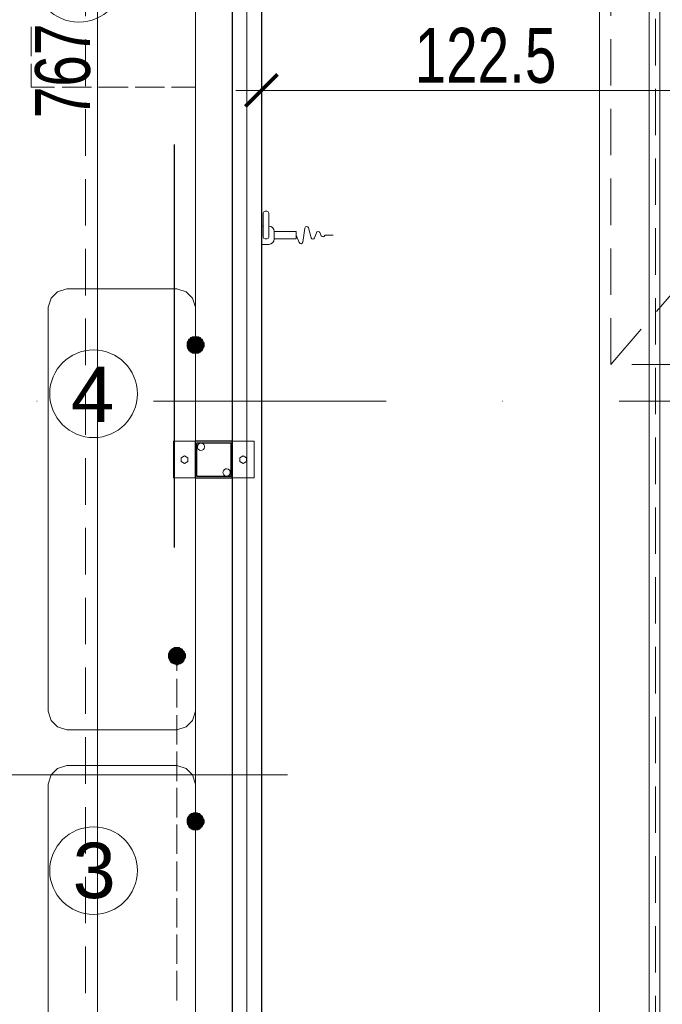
# Model space of a CAD drawing. Header units: millimetres. Extents: x -13532 to 2392, y -5241 to 5322.
# Tile 223 of 256: x -10141 to -9965, y 1673 to 1942. Entities that reach past the tile are written whole.
import ezdxf

# ---------------------------------------------------------------- set-up
doc = ezdxf.new("R2010")
doc.units = ezdxf.units.MM
doc.linetypes.add('DASHED', pattern=[19.05, 12.7, -6.35])
doc.linetypes.add('KRESKAKROPKA2', pattern=[12.7, 6.35, -3.175, 0, -3.175])
doc.layers.get('Defpoints').update_dxf_attribs({"true_color": 0xdae6d4})
for name, color, linetype, lineweight, true_color in [('a___wymiary', 7, 'Continuous', 5, 0x666666), ('drzwi - AGP1', 7, 'Continuous', 13, 0x7f7f7f), ('KONSTRUKCJA - CIE - AGP1', 7, 'Continuous', 5, 0xbfbfbf), ('Meble - AGP1', 7, 'Continuous', 15, 0x999999), ('OPIS - AGP1', 7, 'Continuous', 0, 0x7f7f7f), ('OSI', 7, 'KRESKAKROPKA2', 5, 0x7f7f7f), ('wymiary', 7, 'Continuous', 5, 0x7f7f7f), ('WYMIARY - AGP1', 7, 'Continuous', 5, 0x716d5a), ('Wyposazenie Wew - Urzadzenia Sanitarne', 7, 'Continuous', 9, 0xa0a0a0), ('zigzag - AGP1', 7, 'Continuous', 9, 0xa5a5a5)]:
    doc.layers.add(name, color=color, linetype=linetype, lineweight=lineweight, true_color=true_color)
for name, color, linetype, lineweight in [('cz-gr', 122, 'Continuous', 30), ('cz-sr', 150, 'Continuous', 15), ('TS_INNE_OBIEKTY', 204, 'Continuous', 30)]:
    doc.layers.add(name, color=color, linetype=linetype, lineweight=lineweight)
doc.layers.add('Myjnia - urzadzenie', color=7, linetype='Continuous')
doc.styles.add('ARIAL NARROW', font='ARIALN.TTF', dxfattribs={"width": 0.9})
doc.styles.get("Standard").update_dxf_attribs({"font": 'arial.ttf'})
doc.linetypes.add('ZIGZAG', pattern='A,0.00254,-5.08,[131,ltypeshp.shx,S=5.08,R=0,X=-5.08,Y=0],-10.16,[131,ltypeshp.shx,S=5.08,R=180,X=5.08,Y=0],-5.08', length=20.32254)
doc.dimstyles.new('wymiary agp1', dxfattribs={"dimtxt": 15, "dimasz": 5, "dimexe": 5, "dimexo": 5, "dimgap": 1.8, "dimtad": 1, "dimdec": 3, "dimrnd": 0.5, "dimdsep": 46, "dimtxsty": 'ARIAL NARROW', "dimblk": 'znacznik', "dimcen": 1.5, "dimse1": 1, "dimse2": 1, "dimclrd": 256, "dimclre": 256, "dimazin": 0, "dimtfac": 1, "dimtdec": 3, "dimtmove": 1, "dimatfit": 3, "dimldrblk": 'znacznik', "dimfxl": 1000, "dimfxlon": 1, "dimlwd": -1, "dimarcsym": 0})

# ---------------------------------------------------------------- blocks, each defined once
blk = doc.blocks.new('znacznik')
at = {"layer": 'a___wymiary'}
for p, q in [((0, 1.394), (0, -1.394)), ((1.394, 0), (-1.394, 0))]:
    blk.add_line(p, q, dxfattribs=at)
at = {"layer": 'a___wymiary', "const_width": 0.2}
blk.add_lwpolyline([(0.876, 0.876), (-0.876, -0.876)], dxfattribs=at)
blk = doc.blocks.new('*D551')
at = {"layer": 'Defpoints', "color": 0}
for p in [(-9548.64, 2105.68), (-10074.84, 2053.7), (-9548.64, 1927.1)]:
    blk.add_point(p, dxfattribs=at)
at = {"layer": 'WYMIARY - AGP1'}
blk.add_line((-10069.84, 2105.68), (-9553.64, 2105.68), dxfattribs=at)
at = {"layer": 'WYMIARY - AGP1', "xscale": 5, "yscale": 5, "zscale": 5, "rotation": 180}
blk.add_blockref('znacznik', (-10074.84, 2105.68), dxfattribs=at)
at = {"layer": 'WYMIARY - AGP1', "xscale": 5, "yscale": 5, "zscale": 5}
blk.add_blockref('znacznik', (-9548.64, 2105.68), dxfattribs=at)
at = {"layer": 'WYMIARY - AGP1', "color": 18, "true_color": 0x000000, "insert": (-9822.32, 2115.14), "char_height": 15, "attachment_point": 5, "style": 'ARIAL NARROW'}
blk.add_mtext('526', dxfattribs=at)
blk = doc.blocks.new('*D629')
at = {"layer": 'Defpoints', "color": 0}
for p in [(-10119.58, 2218.85), (-10085.74, 2218.85), (-10086.7, 1451.85)]:
    blk.add_point(p, dxfattribs=at)
at = {"layer": 'WYMIARY - AGP1'}
blk.add_line((-10119.58, 1456.85), (-10119.58, 2213.85), dxfattribs=at)
at = {"layer": 'WYMIARY - AGP1', "xscale": 5, "yscale": 5, "zscale": 5}
for p, rotation in [((-10119.58, 2218.85), 90), ((-10119.58, 1451.85), 270)]:
    blk.add_blockref('znacznik', p, dxfattribs=dict(at, rotation=rotation))
at = {"layer": 'WYMIARY - AGP1', "color": 18, "true_color": 0x000000, "insert": (-10129.04, 1927.97), "char_height": 15, "attachment_point": 5, "rotation": 90, "style": 'ARIAL NARROW'}
blk.add_mtext('767', dxfattribs=at)
blk = doc.blocks.new('brama')
at = {"layer": 'drzwi - AGP1', "linetype": 'DASHED'}
blk.add_lwpolyline([(-6983.32, 2193.74), (-6679.15, 2193.74), (-6679.15, 1838.78), (-6983.32, 1838.78)], close=True, dxfattribs=at)
blk.add_lwpolyline([(-6983.32, 1838.78), (-6679.15, 2193.74)], dxfattribs=at)
blk = doc.blocks.new('ghgfhgfh')
at = {"layer": 'Meble - AGP1', "linetype": 'DASHED'}
blk.add_lwpolyline([(-10105.04, 336.02), (-10105.04, -870.57)], dxfattribs=at)
blk = doc.blocks.new('osi')
at = {"layer": 'OSI', "ltscale": 10}
blk.add_line((-11756.72, 1837.85), (-9340.14, 1837.85), dxfattribs=at)
blk = doc.blocks.new('konstrukcja 2025.01.09')
at = {"layer": 'KONSTRUKCJA - CIE - AGP1', "linetype": 'Continuous'}
for p, q in [((3165.72, 6781.36), (3165.72, 6771.36)), ((3165.72, 6781.36), (3171.72, 6781.36)), ((3181.72, 6781.36), (3187.72, 6781.36)), ((3187.72, 6771.36), (3187.72, 6781.36)), ((3167.82, 6776.88), (3168.72, 6777.4)), ((3167.82, 6775.85), (3167.82, 6776.88)), ((3168.72, 6777.4), (3169.62, 6776.88)), ((3169.62, 6776.88), (3169.62, 6775.85)), ((3183.82, 6776.88), (3184.72, 6777.4)), ((3183.82, 6775.85), (3183.82, 6776.88)), ((3184.72, 6777.4), (3185.62, 6776.88)), ((3185.62, 6776.88), (3185.62, 6775.85)), ((3168.72, 6775.33), (3167.82, 6775.85)), ((3169.62, 6775.85), (3168.72, 6775.33)), ((3184.72, 6775.33), (3183.82, 6775.85)), ((3185.62, 6775.85), (3184.72, 6775.33)), ((3165.72, 6771.36), (3171.72, 6771.36)), ((3181.72, 6771.36), (3187.72, 6771.36))]:
    blk.add_line(p, q, dxfattribs=at)
for centre, start, end in [((3173.22, 6779.86), 108, 288), ((3173.22, 6779.86), 108, 288), ((3173.22, 6779.86), 288, 108), ((3173.22, 6779.86), 288, 108), ((3180.22, 6772.86), 108, 288), ((3180.22, 6772.86), 108, 288), ((3180.22, 6772.86), 288, 108), ((3180.22, 6772.86), 288, 108)]:
    blk.add_arc(centre, 1, start, end, dxfattribs=at)
at = {"layer": 'TS_INNE_OBIEKTY', "linetype": 'Continuous'}
for p, q in [((3171.72, 6771.36), (3171.72, 6781.36)), ((3181.72, 6781.36), (3171.72, 6781.36)), ((3172.12, 6771.76), (3172.12, 6780.96)), ((3172.12, 6780.96), (3181.32, 6780.96)), ((3181.32, 6780.96), (3181.32, 6771.76)), ((3181.72, 6771.36), (3181.72, 6781.36)), ((3181.32, 6771.76), (3172.12, 6771.76)), ((3171.72, 6771.36), (3181.72, 6771.36))]:
    blk.add_line(p, q, dxfattribs=at)
blk = doc.blocks.new('*D4765')
at = {"layer": 'Defpoints', "color": 0}
for p in [(-10074.84, 1922.65), (-10074.84, 1858.94), (-9952.5, 1858.94)]:
    blk.add_point(p, dxfattribs=at)
at = {"layer": 'WYMIARY - AGP1'}
blk.add_line((-9957.5, 1922.65), (-10069.84, 1922.65), dxfattribs=at)
at = {"layer": 'WYMIARY - AGP1', "xscale": 5, "yscale": 5, "zscale": 5, "rotation": 180}
blk.add_blockref('znacznik', (-10074.84, 1922.65), dxfattribs=at)
at = {"layer": 'WYMIARY - AGP1', "xscale": 5, "yscale": 5, "zscale": 5}
blk.add_blockref('znacznik', (-9952.5, 1922.65), dxfattribs=at)
at = {"layer": 'WYMIARY - AGP1', "color": 18, "true_color": 0x000000, "insert": (-10013.67, 1932.11), "char_height": 15, "attachment_point": 5, "style": 'ARIAL NARROW'}
blk.add_mtext('122.5', dxfattribs=at)
blk = doc.blocks.new('meble myjnia')
at = {"layer": 'Meble - AGP1'}
h = blk.add_hatch(color=256, dxfattribs=at)
h.paths.add_polyline_path([(-13094.31, 1854.96), (-13094.31, 1851.37), (-13094.53, 1854.75)])
h.paths.add_polyline_path([(-13094.31, 1851.37), (-13094.53, 1854.75), (-13094.53, 1851.58)])
h = blk.add_hatch(color=256, dxfattribs=at)
h.paths.add_polyline_path([(-13094.1, 1855.18), (-13094.1, 1851.15), (-13094.31, 1854.96)])
h.paths.add_polyline_path([(-13094.1, 1851.15), (-13094.31, 1854.96), (-13094.31, 1851.37)])
h = blk.add_hatch(color=256, dxfattribs=at)
h.paths.add_polyline_path([(-13093.89, 1855.18), (-13093.89, 1851.15), (-13094.1, 1855.18)])
h.paths.add_polyline_path([(-13093.89, 1851.15), (-13094.1, 1855.18), (-13094.1, 1851.15)])
h = blk.add_hatch(color=256, dxfattribs=at)
h.paths.add_polyline_path([(-13093.68, 1855.39), (-13093.68, 1850.94), (-13093.89, 1855.18)])
h.paths.add_polyline_path([(-13093.68, 1850.94), (-13093.89, 1855.18), (-13093.89, 1851.15)])
h = blk.add_hatch(color=256, dxfattribs=at)
h.paths.add_polyline_path([(-13093.47, 1855.39), (-13093.47, 1850.94), (-13093.68, 1855.39)])
h.paths.add_polyline_path([(-13093.47, 1850.94), (-13093.68, 1855.39), (-13093.68, 1850.94)])
h = blk.add_hatch(color=256, dxfattribs=at)
h.paths.add_polyline_path([(-13093.26, 1855.39), (-13093.26, 1850.94), (-13093.47, 1855.39)])
h.paths.add_polyline_path([(-13093.26, 1850.94), (-13093.47, 1855.39), (-13093.47, 1850.94)])
h = blk.add_hatch(color=256, dxfattribs=at)
h.paths.add_polyline_path([(-13093.04, 1855.39), (-13093.04, 1850.94), (-13093.26, 1855.39)])
h.paths.add_polyline_path([(-13093.04, 1850.94), (-13093.26, 1855.39), (-13093.26, 1850.94)])
h = blk.add_hatch(color=256, dxfattribs=at)
h.paths.add_polyline_path([(-13092.83, 1855.39), (-13092.83, 1850.94), (-13093.04, 1855.39)])
h.paths.add_polyline_path([(-13092.83, 1850.94), (-13093.04, 1855.39), (-13093.04, 1850.94)])
h = blk.add_hatch(color=256, dxfattribs=at)
h.paths.add_polyline_path([(-13092.62, 1855.39), (-13092.62, 1850.94), (-13092.83, 1855.39)])
h.paths.add_polyline_path([(-13092.62, 1850.94), (-13092.83, 1855.39), (-13092.83, 1850.94)])
h = blk.add_hatch(color=256, dxfattribs=at)
h.paths.add_polyline_path([(-13092.41, 1855.39), (-13092.41, 1850.94), (-13092.62, 1855.39)])
h.paths.add_polyline_path([(-13092.41, 1850.94), (-13092.62, 1855.39), (-13092.62, 1850.94)])
h = blk.add_hatch(color=256, dxfattribs=at)
h.paths.add_polyline_path([(-13092.2, 1855.39), (-13092.2, 1850.94), (-13092.41, 1855.39)])
h.paths.add_polyline_path([(-13092.2, 1850.94), (-13092.41, 1855.39), (-13092.41, 1850.94)])
h = blk.add_hatch(color=256, dxfattribs=at)
h.paths.add_polyline_path([(-13091.99, 1855.39), (-13091.99, 1850.94), (-13092.2, 1855.39)])
h.paths.add_polyline_path([(-13091.99, 1850.94), (-13092.2, 1855.39), (-13092.2, 1850.94)])
h = blk.add_hatch(color=256, dxfattribs=at)
h.paths.add_polyline_path([(-13091.77, 1855.18), (-13091.77, 1851.15), (-13091.99, 1855.39)])
h.paths.add_polyline_path([(-13091.77, 1851.15), (-13091.99, 1855.39), (-13091.99, 1850.94)])
h = blk.add_hatch(color=256, dxfattribs=at)
h.paths.add_polyline_path([(-13091.56, 1855.18), (-13091.56, 1851.15), (-13091.77, 1855.18)])
h.paths.add_polyline_path([(-13091.56, 1851.15), (-13091.77, 1855.18), (-13091.77, 1851.15)])
h = blk.add_hatch(color=256, dxfattribs=at)
h.paths.add_polyline_path([(-13091.35, 1854.96), (-13091.35, 1851.37), (-13091.56, 1855.18)])
h.paths.add_polyline_path([(-13091.35, 1851.37), (-13091.56, 1855.18), (-13091.56, 1851.15)])
h = blk.add_hatch(color=256, dxfattribs=at)
h.paths.add_polyline_path([(-13091.35, 1854.75), (-13091.35, 1851.58), (-13091.35, 1854.96)])
h.paths.add_polyline_path([(-13091.35, 1851.58), (-13091.35, 1854.96), (-13091.35, 1851.37)])
h = blk.add_hatch(color=256, dxfattribs=at)
h.paths.add_polyline_path([(-13094.95, 1853.91), (-13094.95, 1852.42), (-13095.16, 1853.69)])
h.paths.add_polyline_path([(-13094.95, 1852.42), (-13095.16, 1853.69), (-13095.16, 1852.64)])
h = blk.add_hatch(color=256, dxfattribs=at)
h.paths.add_polyline_path([(-13095.16, 1853.69), (-13095.16, 1852.64), (-13095.16, 1853.48)])
h.paths.add_polyline_path([(-13095.16, 1852.64), (-13095.16, 1853.48), (-13095.16, 1852.85)])
h = blk.add_hatch(color=256, dxfattribs=at)
h.paths.add_polyline_path([(-13095.16, 1853.27), (-13095.16, 1852.85)])
h.paths.add_polyline_path([(-13095.16, 1853.27), (-13095.16, 1852.85), (-13095.16, 1853.48)])
h = blk.add_hatch(color=256, dxfattribs=at)
h.paths.add_polyline_path([(-13094.74, 1854.33), (-13094.74, 1852), (-13094.95, 1854.12)])
h.paths.add_polyline_path([(-13094.74, 1852), (-13094.95, 1854.12), (-13094.95, 1852.21)])
h = blk.add_hatch(color=256, dxfattribs=at)
h.paths.add_polyline_path([(-13094.95, 1854.12), (-13094.95, 1852.21), (-13094.95, 1853.91)])
h.paths.add_polyline_path([(-13094.95, 1852.21), (-13094.95, 1853.91), (-13094.95, 1852.42)])
h = blk.add_hatch(color=256, dxfattribs=at)
h.paths.add_polyline_path([(-13094.53, 1854.75), (-13094.53, 1851.58), (-13094.74, 1854.54)])
h.paths.add_polyline_path([(-13094.53, 1851.58), (-13094.74, 1854.54), (-13094.74, 1851.79)])
h = blk.add_hatch(color=256, dxfattribs=at)
h.paths.add_polyline_path([(-13094.74, 1854.54), (-13094.74, 1851.79), (-13094.74, 1854.33)])
h.paths.add_polyline_path([(-13094.74, 1851.79), (-13094.74, 1854.33), (-13094.74, 1852)])
h = blk.add_hatch(color=256, dxfattribs=at)
h.paths.add_polyline_path([(-13091.14, 1854.75), (-13091.14, 1851.58), (-13091.35, 1854.75)])
h.paths.add_polyline_path([(-13091.14, 1851.58), (-13091.35, 1854.75), (-13091.35, 1851.58)])
h = blk.add_hatch(color=256, dxfattribs=at)
h.paths.add_polyline_path([(-13090.93, 1854.54), (-13090.93, 1851.79), (-13091.14, 1854.75)])
h.paths.add_polyline_path([(-13090.93, 1851.79), (-13091.14, 1854.75), (-13091.14, 1851.58)])
h = blk.add_hatch(color=256, dxfattribs=at)
h.paths.add_polyline_path([(-13090.93, 1854.33), (-13090.93, 1852), (-13090.93, 1854.54)])
h.paths.add_polyline_path([(-13090.93, 1852), (-13090.93, 1854.54), (-13090.93, 1851.79)])
h = blk.add_hatch(color=256, dxfattribs=at)
h.paths.add_polyline_path([(-13090.72, 1854.12), (-13090.72, 1852.21), (-13090.93, 1854.33)])
h.paths.add_polyline_path([(-13090.72, 1852.21), (-13090.93, 1854.33), (-13090.93, 1852)])
h = blk.add_hatch(color=256, dxfattribs=at)
h.paths.add_polyline_path([(-13090.72, 1853.91), (-13090.72, 1852.42), (-13090.72, 1854.12)])
h.paths.add_polyline_path([(-13090.72, 1852.42), (-13090.72, 1854.12), (-13090.72, 1852.21)])
h = blk.add_hatch(color=256, dxfattribs=at)
h.paths.add_polyline_path([(-13090.5, 1853.69), (-13090.5, 1852.64), (-13090.72, 1853.91)])
h.paths.add_polyline_path([(-13090.5, 1852.64), (-13090.72, 1853.91), (-13090.72, 1852.42)])
h = blk.add_hatch(color=256, dxfattribs=at)
h.paths.add_polyline_path([(-13090.5, 1853.48), (-13090.5, 1852.85), (-13090.5, 1853.69)])
h.paths.add_polyline_path([(-13090.5, 1852.85), (-13090.5, 1853.69), (-13090.5, 1852.64)])
h = blk.add_hatch(color=256, dxfattribs=at)
h.paths.add_polyline_path([(-13090.5, 1853.48), (-13090.5, 1853.27)])
h.paths.add_polyline_path([(-13090.5, 1853.27), (-13090.5, 1853.48), (-13090.5, 1852.85)])
h = blk.add_hatch(color=256, dxfattribs=at)
h.paths.add_polyline_path([(-13100.03, 1769.03), (-13100.03, 1767.55), (-13100.24, 1768.82)])
h.paths.add_polyline_path([(-13100.03, 1767.55), (-13100.24, 1768.82), (-13100.24, 1767.76)])
h = blk.add_hatch(color=256, dxfattribs=at)
h.dxf.hatch_style = 2
h.paths.add_polyline_path([(-13100.24, 1767.76), (-13100.24, 1768.82), (-13100.24, 1768.39)])
h = blk.add_hatch(color=256, dxfattribs=at)
h.paths.add_polyline_path([(-13099.82, 1769.45), (-13099.82, 1767.12), (-13100.03, 1769.24)])
h.paths.add_polyline_path([(-13099.82, 1767.12), (-13100.03, 1769.24), (-13100.03, 1767.33)])
h = blk.add_hatch(color=256, dxfattribs=at)
h.paths.add_polyline_path([(-13100.03, 1769.24), (-13100.03, 1767.33), (-13100.03, 1769.03)])
h.paths.add_polyline_path([(-13100.03, 1767.33), (-13100.03, 1769.03), (-13100.03, 1767.55)])
h = blk.add_hatch(color=256, dxfattribs=at)
h.paths.add_polyline_path([(-13099.61, 1769.66), (-13099.61, 1766.7), (-13099.82, 1769.45)])
h.paths.add_polyline_path([(-13099.61, 1766.7), (-13099.82, 1769.45), (-13099.82, 1766.91)])
h.paths.add_polyline_path([(-13099.82, 1769.45), (-13099.82, 1766.91), (-13099.82, 1767.12)])
h = blk.add_hatch(color=256, dxfattribs=at)
h.paths.add_polyline_path([(-13099.39, 1770.09), (-13099.39, 1766.49), (-13099.61, 1769.87)])
h.paths.add_polyline_path([(-13099.39, 1766.49), (-13099.61, 1769.87), (-13099.61, 1766.49)])
h = blk.add_hatch(color=256, dxfattribs=at)
h.paths.add_polyline_path([(-13099.61, 1769.87), (-13099.61, 1766.49), (-13099.61, 1769.66)])
h.paths.add_polyline_path([(-13099.61, 1766.49), (-13099.61, 1769.66), (-13099.61, 1766.7)])
h = blk.add_hatch(color=256, dxfattribs=at)
h.paths.add_polyline_path([(-13099.18, 1770.09), (-13099.18, 1766.28), (-13099.39, 1770.09)])
h.paths.add_polyline_path([(-13099.18, 1766.28), (-13099.39, 1770.09), (-13099.39, 1766.49)])
h = blk.add_hatch(color=256, dxfattribs=at)
h.paths.add_polyline_path([(-13098.97, 1770.3), (-13098.97, 1766.28), (-13099.18, 1770.09)])
h.paths.add_polyline_path([(-13098.97, 1766.28), (-13099.18, 1770.09), (-13099.18, 1766.28)])
h = blk.add_hatch(color=256, dxfattribs=at)
h.paths.add_polyline_path([(-13098.76, 1770.3), (-13098.76, 1766.06), (-13098.97, 1770.3)])
h.paths.add_polyline_path([(-13098.76, 1766.06), (-13098.97, 1770.3), (-13098.97, 1766.28)])
h = blk.add_hatch(color=256, dxfattribs=at)
h.paths.add_polyline_path([(-13098.55, 1770.51), (-13098.55, 1766.06), (-13098.76, 1770.3)])
h.paths.add_polyline_path([(-13098.55, 1766.06), (-13098.76, 1770.3), (-13098.76, 1766.06)])
h = blk.add_hatch(color=256, dxfattribs=at)
h.paths.add_polyline_path([(-13098.34, 1770.51), (-13098.34, 1766.06), (-13098.55, 1770.51)])
h.paths.add_polyline_path([(-13098.34, 1766.06), (-13098.55, 1770.51), (-13098.55, 1766.06)])
h = blk.add_hatch(color=256, dxfattribs=at)
h.paths.add_polyline_path([(-13098.12, 1770.51), (-13098.12, 1765.85), (-13098.34, 1770.51)])
h.paths.add_polyline_path([(-13098.12, 1765.85), (-13098.34, 1770.51), (-13098.34, 1766.06)])
h = blk.add_hatch(color=256, dxfattribs=at)
h.paths.add_polyline_path([(-13097.91, 1770.51), (-13097.91, 1765.85), (-13098.12, 1770.51)])
h.paths.add_polyline_path([(-13097.91, 1765.85), (-13098.12, 1770.51), (-13098.12, 1765.85)])
h = blk.add_hatch(color=256, dxfattribs=at)
h.paths.add_polyline_path([(-13097.7, 1770.51), (-13097.7, 1765.85), (-13097.91, 1770.51)])
h.paths.add_polyline_path([(-13097.7, 1765.85), (-13097.91, 1770.51), (-13097.91, 1765.85)])
h = blk.add_hatch(color=256, dxfattribs=at)
h.paths.add_polyline_path([(-13097.49, 1770.51), (-13097.49, 1766.06), (-13097.7, 1770.51)])
h.paths.add_polyline_path([(-13097.49, 1766.06), (-13097.7, 1770.51), (-13097.7, 1765.85)])
h = blk.add_hatch(color=256, dxfattribs=at)
h.paths.add_polyline_path([(-13097.28, 1770.51), (-13097.28, 1766.06), (-13097.49, 1770.51)])
h.paths.add_polyline_path([(-13097.28, 1766.06), (-13097.49, 1770.51), (-13097.49, 1766.06)])
h = blk.add_hatch(color=256, dxfattribs=at)
h.paths.add_polyline_path([(-13097.07, 1770.3), (-13097.07, 1766.06), (-13097.28, 1770.51)])
h.paths.add_polyline_path([(-13097.07, 1766.06), (-13097.28, 1770.51), (-13097.28, 1766.06)])
h = blk.add_hatch(color=256, dxfattribs=at)
h.paths.add_polyline_path([(-13096.85, 1770.3), (-13096.85, 1766.28), (-13097.07, 1770.3)])
h.paths.add_polyline_path([(-13096.85, 1766.28), (-13097.07, 1770.3), (-13097.07, 1766.06)])
h = blk.add_hatch(color=256, dxfattribs=at)
h.paths.add_polyline_path([(-13096.64, 1770.09), (-13096.64, 1766.28), (-13096.85, 1770.3)])
h.paths.add_polyline_path([(-13096.64, 1766.28), (-13096.85, 1770.3), (-13096.85, 1766.28)])
h = blk.add_hatch(color=256, dxfattribs=at)
h.paths.add_polyline_path([(-13096.43, 1770.09), (-13096.43, 1766.49), (-13096.64, 1770.09)])
h.paths.add_polyline_path([(-13096.43, 1766.49), (-13096.64, 1770.09), (-13096.64, 1766.28)])
h = blk.add_hatch(color=256, dxfattribs=at)
h.paths.add_polyline_path([(-13096.43, 1770.09), (-13096.43, 1766.49)])
h.paths.add_polyline_path([(-13096.43, 1770.09), (-13096.43, 1766.49), (-13096.43, 1769.87)])
h = blk.add_hatch(color=256, dxfattribs=at)
h.paths.add_polyline_path([(-13096.22, 1769.66), (-13096.22, 1766.7), (-13096.43, 1769.87)])
h.paths.add_polyline_path([(-13096.22, 1766.7), (-13096.43, 1769.87), (-13096.43, 1766.49)])
h = blk.add_hatch(color=256, dxfattribs=at)
h.paths.add_polyline_path([(-13096.01, 1769.45), (-13096.01, 1766.91), (-13096.22, 1769.66)])
h.paths.add_polyline_path([(-13096.01, 1766.91), (-13096.22, 1769.66), (-13096.22, 1766.7)])
h = blk.add_hatch(color=256, dxfattribs=at)
h.paths.add_polyline_path([(-13095.8, 1769.24), (-13095.8, 1767.33), (-13096.01, 1769.45)])
h.paths.add_polyline_path([(-13095.8, 1767.33), (-13096.01, 1769.45), (-13096.01, 1767.12)])
h.paths.add_polyline_path([(-13096.01, 1769.45), (-13096.01, 1767.12), (-13096.01, 1766.91)])
h = blk.add_hatch(color=256, dxfattribs=at)
h.paths.add_polyline_path([(-13095.8, 1769.03), (-13095.8, 1767.55), (-13095.8, 1769.24)])
h.paths.add_polyline_path([(-13095.8, 1767.55), (-13095.8, 1769.24), (-13095.8, 1767.33)])
h = blk.add_hatch(color=256, dxfattribs=at)
h.paths.add_polyline_path([(-13095.58, 1768.82), (-13095.58, 1767.76), (-13095.8, 1769.03)])
h.paths.add_polyline_path([(-13095.58, 1767.76), (-13095.8, 1769.03), (-13095.8, 1767.55)])
h = blk.add_hatch(color=256, dxfattribs=at)
h.paths.add_polyline_path([(-13095.58, 1768.39), (-13095.58, 1767.97), (-13095.58, 1768.82)])
h.paths.add_polyline_path([(-13095.58, 1767.97), (-13095.58, 1768.82), (-13095.58, 1767.76)])
h = blk.add_hatch(color=256, dxfattribs=at)
h.paths.add_polyline_path([(-13100.24, 1768.39), (-13100.24, 1767.97)])
h.paths.add_polyline_path([(-13100.24, 1768.39), (-13100.24, 1767.97), (-13100.24, 1767.76)])
h = blk.add_hatch(color=256, dxfattribs=at)
h.paths.add_polyline_path([(-13094.95, 1723.73), (-13094.95, 1722.25), (-13095.16, 1723.52)])
h.paths.add_polyline_path([(-13094.95, 1722.25), (-13095.16, 1723.52), (-13095.16, 1722.67)])
h = blk.add_hatch(color=256, dxfattribs=at)
h.paths.add_polyline_path([(-13095.16, 1723.31), (-13095.16, 1722.67)])
h.paths.add_polyline_path([(-13095.16, 1723.31), (-13095.16, 1722.67), (-13095.16, 1723.52)])
h = blk.add_hatch(color=256, dxfattribs=at)
h.paths.add_polyline_path([(-13095.16, 1723.1), (-13095.16, 1722.67)])
h.paths.add_polyline_path([(-13095.16, 1723.1), (-13095.16, 1722.67), (-13095.16, 1723.31)])
h = blk.add_hatch(color=256, dxfattribs=at)
h.paths.add_polyline_path([(-13094.74, 1724.15), (-13094.74, 1721.83), (-13094.95, 1723.94)])
h.paths.add_polyline_path([(-13094.74, 1721.83), (-13094.95, 1723.94), (-13094.95, 1722.25)])
h = blk.add_hatch(color=256, dxfattribs=at)
h.paths.add_polyline_path([(-13094.95, 1723.73), (-13094.95, 1722.25)])
h.paths.add_polyline_path([(-13094.95, 1723.73), (-13094.95, 1722.25), (-13094.95, 1723.94)])
h = blk.add_hatch(color=256, dxfattribs=at)
h.paths.add_polyline_path([(-13094.53, 1724.58), (-13094.53, 1721.61), (-13094.74, 1724.37)])
h.paths.add_polyline_path([(-13094.53, 1721.61), (-13094.74, 1724.37), (-13094.74, 1721.83)])
h = blk.add_hatch(color=256, dxfattribs=at)
h.paths.add_polyline_path([(-13094.74, 1724.15), (-13094.74, 1721.83)])
h.paths.add_polyline_path([(-13094.74, 1724.15), (-13094.74, 1721.83), (-13094.74, 1724.37)])
h = blk.add_hatch(color=256, dxfattribs=at)
h.paths.add_polyline_path([(-13094.31, 1724.79), (-13094.31, 1721.19), (-13094.53, 1724.79)])
h.paths.add_polyline_path([(-13094.31, 1721.19), (-13094.53, 1724.79), (-13094.53, 1721.4)])
h = blk.add_hatch(color=256, dxfattribs=at)
h.paths.add_polyline_path([(-13094.53, 1724.79), (-13094.53, 1721.4), (-13094.53, 1724.58)])
h.paths.add_polyline_path([(-13094.53, 1721.4), (-13094.53, 1724.58), (-13094.53, 1721.61)])
h = blk.add_hatch(color=256, dxfattribs=at)
h.paths.add_polyline_path([(-13094.1, 1725), (-13094.1, 1721.19), (-13094.31, 1724.79)])
h.paths.add_polyline_path([(-13094.1, 1721.19), (-13094.31, 1724.79), (-13094.31, 1721.19)])
h = blk.add_hatch(color=256, dxfattribs=at)
h.paths.add_polyline_path([(-13093.89, 1725.21), (-13093.89, 1720.98), (-13094.1, 1725)])
h.paths.add_polyline_path([(-13093.89, 1720.98), (-13094.1, 1725), (-13094.1, 1721.19)])
h = blk.add_hatch(color=256, dxfattribs=at)
h.paths.add_polyline_path([(-13093.68, 1725.21), (-13093.68, 1720.98), (-13093.89, 1725.21)])
h.paths.add_polyline_path([(-13093.68, 1720.98), (-13093.89, 1725.21), (-13093.89, 1720.98)])
h = blk.add_hatch(color=256, dxfattribs=at)
h.paths.add_polyline_path([(-13093.47, 1725.21), (-13093.47, 1720.77), (-13093.68, 1725.21)])
h.paths.add_polyline_path([(-13093.47, 1720.77), (-13093.68, 1725.21), (-13093.68, 1720.98)])
h = blk.add_hatch(color=256, dxfattribs=at)
h.paths.add_polyline_path([(-13093.26, 1725.42), (-13093.26, 1720.77), (-13093.47, 1725.21)])
h.paths.add_polyline_path([(-13093.26, 1720.77), (-13093.47, 1725.21), (-13093.47, 1720.77)])
h = blk.add_hatch(color=256, dxfattribs=at)
h.paths.add_polyline_path([(-13093.04, 1725.42), (-13093.04, 1720.77), (-13093.26, 1725.42)])
h.paths.add_polyline_path([(-13093.04, 1720.77), (-13093.26, 1725.42), (-13093.26, 1720.77)])
h = blk.add_hatch(color=256, dxfattribs=at)
h.paths.add_polyline_path([(-13092.83, 1725.42), (-13092.83, 1720.77), (-13093.04, 1725.42)])
h.paths.add_polyline_path([(-13092.83, 1720.77), (-13093.04, 1725.42), (-13093.04, 1720.77)])
h = blk.add_hatch(color=256, dxfattribs=at)
h.paths.add_polyline_path([(-13092.62, 1725.42), (-13092.62, 1720.77), (-13092.83, 1725.42)])
h.paths.add_polyline_path([(-13092.62, 1720.77), (-13092.83, 1725.42), (-13092.83, 1720.77)])
h = blk.add_hatch(color=256, dxfattribs=at)
h.paths.add_polyline_path([(-13092.41, 1725.42), (-13092.41, 1720.77), (-13092.62, 1725.42)])
h.paths.add_polyline_path([(-13092.41, 1720.77), (-13092.62, 1725.42), (-13092.62, 1720.77)])
h = blk.add_hatch(color=256, dxfattribs=at)
h.paths.add_polyline_path([(-13092.2, 1725.21), (-13092.2, 1720.77), (-13092.41, 1725.42)])
h.paths.add_polyline_path([(-13092.2, 1720.77), (-13092.41, 1725.42), (-13092.41, 1720.77)])
h = blk.add_hatch(color=256, dxfattribs=at)
h.paths.add_polyline_path([(-13091.99, 1725.21), (-13091.99, 1720.98), (-13092.2, 1725.21)])
h.paths.add_polyline_path([(-13091.99, 1720.98), (-13092.2, 1725.21), (-13092.2, 1720.77)])
h = blk.add_hatch(color=256, dxfattribs=at)
h.paths.add_polyline_path([(-13091.77, 1725.21), (-13091.77, 1720.98), (-13091.99, 1725.21)])
h.paths.add_polyline_path([(-13091.77, 1720.98), (-13091.99, 1725.21), (-13091.99, 1720.98)])
h = blk.add_hatch(color=256, dxfattribs=at)
h.paths.add_polyline_path([(-13091.56, 1725), (-13091.56, 1721.19), (-13091.77, 1725.21)])
h.paths.add_polyline_path([(-13091.56, 1721.19), (-13091.77, 1725.21), (-13091.77, 1720.98)])
h = blk.add_hatch(color=256, dxfattribs=at)
h.paths.add_polyline_path([(-13091.35, 1724.79), (-13091.35, 1721.19), (-13091.56, 1725)])
h.paths.add_polyline_path([(-13091.35, 1721.19), (-13091.56, 1725), (-13091.56, 1721.19)])
h = blk.add_hatch(color=256, dxfattribs=at)
h.paths.add_polyline_path([(-13091.14, 1724.58), (-13091.14, 1721.61), (-13091.35, 1724.79)])
h.paths.add_polyline_path([(-13091.14, 1721.61), (-13091.35, 1724.79), (-13091.35, 1721.4)])
h = blk.add_hatch(color=256, dxfattribs=at)
h.paths.add_polyline_path([(-13091.35, 1724.79), (-13091.35, 1721.4)])
h.paths.add_polyline_path([(-13091.35, 1721.4), (-13091.35, 1724.79), (-13091.35, 1721.19)])
h = blk.add_hatch(color=256, dxfattribs=at)
h.paths.add_polyline_path([(-13090.93, 1724.37), (-13090.93, 1721.83), (-13091.14, 1724.58)])
h.paths.add_polyline_path([(-13090.93, 1721.83), (-13091.14, 1724.58), (-13091.14, 1721.61)])
h = blk.add_hatch(color=256, dxfattribs=at)
h.paths.add_polyline_path([(-13090.93, 1724.37), (-13090.93, 1721.83)])
h.paths.add_polyline_path([(-13090.93, 1724.37), (-13090.93, 1721.83), (-13090.93, 1724.15)])
h = blk.add_hatch(color=256, dxfattribs=at)
h.paths.add_polyline_path([(-13090.72, 1723.94), (-13090.72, 1722.25), (-13090.93, 1724.15)])
h.paths.add_polyline_path([(-13090.72, 1722.25), (-13090.93, 1724.15), (-13090.93, 1721.83)])
h = blk.add_hatch(color=256, dxfattribs=at)
h.paths.add_polyline_path([(-13090.72, 1723.94), (-13090.72, 1722.25)])
h.paths.add_polyline_path([(-13090.72, 1723.94), (-13090.72, 1722.25), (-13090.72, 1723.73)])
h = blk.add_hatch(color=256, dxfattribs=at)
h.paths.add_polyline_path([(-13090.5, 1723.52), (-13090.5, 1722.67), (-13090.72, 1723.73)])
h.paths.add_polyline_path([(-13090.5, 1722.67), (-13090.72, 1723.73), (-13090.72, 1722.25)])
h = blk.add_hatch(color=256, dxfattribs=at)
h.paths.add_polyline_path([(-13090.5, 1723.52), (-13090.5, 1722.67)])
h.paths.add_polyline_path([(-13090.5, 1723.52), (-13090.5, 1722.67), (-13090.5, 1723.31)])
h = blk.add_hatch(color=256, dxfattribs=at)
h.dxf.hatch_style = 2
h.paths.add_polyline_path([(-13090.5, 1723.1), (-13090.5, 1723.31), (-13090.5, 1722.67)])
for points in [[(-12969.01, 1148.42), (-12969.01, 2149.18), (-12966.04, 2149.18), (-12966.04, 1148.42)], [(-13133.05, 1753.15), (-13133.05, 1863.43), (-13132.2, 1865.97), (-13130.51, 1867.66), (-13127.97, 1868.51), (-13097.91, 1868.51), (-13095.37, 1867.66), (-13093.68, 1865.97), (-13092.83, 1863.43), (-13092.83, 1753.15), (-13093.68, 1750.61), (-13095.37, 1748.92), (-13097.91, 1748.07), (-13127.97, 1748.07), (-13130.51, 1748.92), (-13132.2, 1750.61)], [(-13094.31, 1854.96), (-13094.31, 1851.37), (-13094.53, 1854.75)], [(-13094.1, 1855.18), (-13094.1, 1851.15), (-13094.31, 1854.96)], [(-13094.1, 1851.15), (-13094.31, 1854.96), (-13094.31, 1851.37)], [(-13093.89, 1855.18), (-13093.89, 1851.15), (-13094.1, 1855.18)], [(-13093.89, 1851.15), (-13094.1, 1855.18), (-13094.1, 1851.15)], [(-13093.68, 1855.39), (-13093.68, 1850.94), (-13093.89, 1855.18)], [(-13093.68, 1850.94), (-13093.89, 1855.18), (-13093.89, 1851.15)], [(-13093.47, 1855.39), (-13093.47, 1850.94), (-13093.68, 1855.39)], [(-13093.47, 1850.94), (-13093.68, 1855.39), (-13093.68, 1850.94)], [(-13093.26, 1855.39), (-13093.26, 1850.94), (-13093.47, 1855.39)], [(-13093.26, 1850.94), (-13093.47, 1855.39), (-13093.47, 1850.94)], [(-13093.04, 1855.39), (-13093.04, 1850.94), (-13093.26, 1855.39)], [(-13093.04, 1850.94), (-13093.26, 1855.39), (-13093.26, 1850.94)], [(-13092.83, 1855.39), (-13092.83, 1850.94), (-13093.04, 1855.39)], [(-13092.83, 1850.94), (-13093.04, 1855.39), (-13093.04, 1850.94)], [(-13092.62, 1855.39), (-13092.62, 1850.94), (-13092.83, 1855.39)], [(-13092.62, 1850.94), (-13092.83, 1855.39), (-13092.83, 1850.94)], [(-13092.41, 1855.39), (-13092.41, 1850.94), (-13092.62, 1855.39)], [(-13092.41, 1850.94), (-13092.62, 1855.39), (-13092.62, 1850.94)], [(-13092.2, 1855.39), (-13092.2, 1850.94), (-13092.41, 1855.39)], [(-13092.2, 1850.94), (-13092.41, 1855.39), (-13092.41, 1850.94)], [(-13091.99, 1855.39), (-13091.99, 1850.94), (-13092.2, 1855.39)], [(-13091.99, 1850.94), (-13092.2, 1855.39), (-13092.2, 1850.94)], [(-13091.77, 1855.18), (-13091.77, 1851.15), (-13091.99, 1855.39)], [(-13091.77, 1851.15), (-13091.99, 1855.39), (-13091.99, 1850.94)], [(-13091.56, 1855.18), (-13091.56, 1851.15), (-13091.77, 1855.18)], [(-13091.56, 1851.15), (-13091.77, 1855.18), (-13091.77, 1851.15)], [(-13091.35, 1854.96), (-13091.35, 1851.37), (-13091.56, 1855.18)], [(-13091.35, 1851.37), (-13091.56, 1855.18), (-13091.56, 1851.15)], [(-13091.35, 1854.75), (-13091.35, 1851.58), (-13091.35, 1854.96)], [(-13091.35, 1851.58), (-13091.35, 1854.96), (-13091.35, 1851.37)], [(-13094.95, 1853.91), (-13094.95, 1852.42), (-13095.16, 1853.69)], [(-13094.95, 1852.42), (-13095.16, 1853.69), (-13095.16, 1852.64)], [(-13095.16, 1853.69), (-13095.16, 1852.64), (-13095.16, 1853.48)], [(-13095.16, 1852.64), (-13095.16, 1853.48), (-13095.16, 1852.85)], [(-13095.16, 1853.27), (-13095.16, 1852.85), (-13095.16, 1853.48)], [(-13095.16, 1853.27), (-13095.16, 1852.85)], [(-13094.74, 1854.33), (-13094.74, 1852), (-13094.95, 1854.12)], [(-13094.74, 1852), (-13094.95, 1854.12), (-13094.95, 1852.21)], [(-13094.95, 1854.12), (-13094.95, 1852.21), (-13094.95, 1853.91)], [(-13094.95, 1852.21), (-13094.95, 1853.91), (-13094.95, 1852.42)], [(-13094.53, 1854.75), (-13094.53, 1851.58), (-13094.74, 1854.54)], [(-13094.53, 1851.58), (-13094.74, 1854.54), (-13094.74, 1851.79)], [(-13094.74, 1854.54), (-13094.74, 1851.79), (-13094.74, 1854.33)], [(-13094.74, 1851.79), (-13094.74, 1854.33), (-13094.74, 1852)], [(-13094.31, 1851.37), (-13094.53, 1854.75), (-13094.53, 1851.58)], [(-13094.53, 1851.58), (-13094.53, 1854.75)], [(-13094.53, 1854.75), (-13094.53, 1851.58)], [(-13091.14, 1854.75), (-13091.14, 1851.58), (-13091.35, 1854.75)], [(-13091.14, 1851.58), (-13091.35, 1854.75), (-13091.35, 1851.58)], [(-13090.93, 1854.54), (-13090.93, 1851.79), (-13091.14, 1854.75)], [(-13090.93, 1851.79), (-13091.14, 1854.75), (-13091.14, 1851.58)], [(-13090.93, 1854.33), (-13090.93, 1852), (-13090.93, 1854.54)], [(-13090.93, 1852), (-13090.93, 1854.54), (-13090.93, 1851.79)], [(-13090.72, 1854.12), (-13090.72, 1852.21), (-13090.93, 1854.33)], [(-13090.72, 1852.21), (-13090.93, 1854.33), (-13090.93, 1852)], [(-13090.72, 1853.91), (-13090.72, 1852.42), (-13090.72, 1854.12)], [(-13090.72, 1852.42), (-13090.72, 1854.12), (-13090.72, 1852.21)], [(-13090.5, 1853.69), (-13090.5, 1852.64), (-13090.72, 1853.91)], [(-13090.5, 1852.64), (-13090.72, 1853.91), (-13090.72, 1852.42)], [(-13090.5, 1853.48), (-13090.5, 1852.85), (-13090.5, 1853.69)], [(-13090.5, 1852.85), (-13090.5, 1853.69), (-13090.5, 1852.64)], [(-13090.5, 1853.48), (-13090.5, 1853.27)], [(-13090.5, 1853.27), (-13090.5, 1853.48), (-13090.5, 1852.85)], [(-13100.03, 1769.03), (-13100.03, 1767.55), (-13100.24, 1768.82)], [(-13100.03, 1767.55), (-13100.24, 1768.82), (-13100.24, 1767.76)], [(-13100.24, 1767.76), (-13100.24, 1768.82), (-13100.24, 1768.39)], [(-13099.82, 1769.45), (-13099.82, 1767.12), (-13100.03, 1769.24)], [(-13099.82, 1767.12), (-13100.03, 1769.24), (-13100.03, 1767.33)], [(-13100.03, 1769.24), (-13100.03, 1767.33), (-13100.03, 1769.03)], [(-13100.03, 1767.33), (-13100.03, 1769.03), (-13100.03, 1767.55)], [(-13099.61, 1769.66), (-13099.61, 1766.7), (-13099.82, 1769.45)], [(-13099.61, 1766.7), (-13099.82, 1769.45), (-13099.82, 1766.91)], [(-13099.82, 1769.45), (-13099.82, 1766.91), (-13099.82, 1767.12)], [(-13099.82, 1766.91), (-13099.82, 1769.45)], [(-13099.39, 1770.09), (-13099.39, 1766.49), (-13099.61, 1769.87)], [(-13099.39, 1766.49), (-13099.61, 1769.87), (-13099.61, 1766.49)], [(-13099.61, 1769.87), (-13099.61, 1766.49), (-13099.61, 1769.66)], [(-13099.61, 1766.49), (-13099.61, 1769.66), (-13099.61, 1766.7)], [(-13099.18, 1770.09), (-13099.18, 1766.28), (-13099.39, 1770.09)], [(-13099.18, 1766.28), (-13099.39, 1770.09), (-13099.39, 1766.49)], [(-13098.97, 1770.3), (-13098.97, 1766.28), (-13099.18, 1770.09)], [(-13098.97, 1766.28), (-13099.18, 1770.09), (-13099.18, 1766.28)], [(-13098.76, 1770.3), (-13098.76, 1766.06), (-13098.97, 1770.3)], [(-13098.76, 1766.06), (-13098.97, 1770.3), (-13098.97, 1766.28)], [(-13098.55, 1770.51), (-13098.55, 1766.06), (-13098.76, 1770.3)], [(-13098.55, 1766.06), (-13098.76, 1770.3), (-13098.76, 1766.06)], [(-13098.34, 1770.51), (-13098.34, 1766.06), (-13098.55, 1770.51)], [(-13098.34, 1766.06), (-13098.55, 1770.51), (-13098.55, 1766.06)], [(-13098.12, 1770.51), (-13098.12, 1765.85), (-13098.34, 1770.51)], [(-13098.12, 1765.85), (-13098.34, 1770.51), (-13098.34, 1766.06)], [(-13097.91, 1770.51), (-13097.91, 1765.85), (-13098.12, 1770.51)], [(-13097.91, 1765.85), (-13098.12, 1770.51), (-13098.12, 1765.85)], [(-13097.7, 1770.51), (-13097.7, 1765.85), (-13097.91, 1770.51)], [(-13097.7, 1765.85), (-13097.91, 1770.51), (-13097.91, 1765.85)], [(-13097.49, 1770.51), (-13097.49, 1766.06), (-13097.7, 1770.51)], [(-13097.49, 1766.06), (-13097.7, 1770.51), (-13097.7, 1765.85)], [(-13097.28, 1770.51), (-13097.28, 1766.06), (-13097.49, 1770.51)], [(-13097.28, 1766.06), (-13097.49, 1770.51), (-13097.49, 1766.06)], [(-13097.07, 1770.3), (-13097.07, 1766.06), (-13097.28, 1770.51)], [(-13097.07, 1766.06), (-13097.28, 1770.51), (-13097.28, 1766.06)], [(-13096.85, 1770.3), (-13096.85, 1766.28), (-13097.07, 1770.3)], [(-13096.85, 1766.28), (-13097.07, 1770.3), (-13097.07, 1766.06)], [(-13096.64, 1770.09), (-13096.64, 1766.28), (-13096.85, 1770.3)], [(-13096.64, 1766.28), (-13096.85, 1770.3), (-13096.85, 1766.28)], [(-13096.43, 1770.09), (-13096.43, 1766.49), (-13096.64, 1770.09)], [(-13096.43, 1766.49), (-13096.64, 1770.09), (-13096.64, 1766.28)], [(-13096.43, 1770.09), (-13096.43, 1766.49)], [(-13096.43, 1770.09), (-13096.43, 1766.49), (-13096.43, 1769.87)], [(-13096.22, 1769.66), (-13096.22, 1766.7), (-13096.43, 1769.87)], [(-13096.22, 1766.7), (-13096.43, 1769.87), (-13096.43, 1766.49)], [(-13096.01, 1769.45), (-13096.01, 1766.91), (-13096.22, 1769.66)], [(-13096.01, 1766.91), (-13096.22, 1769.66), (-13096.22, 1766.7)], [(-13095.8, 1769.24), (-13095.8, 1767.33), (-13096.01, 1769.45)], [(-13095.8, 1767.33), (-13096.01, 1769.45), (-13096.01, 1767.12)], [(-13096.01, 1769.45), (-13096.01, 1767.12), (-13096.01, 1766.91)], [(-13096.01, 1767.12), (-13096.01, 1769.45)], [(-13095.8, 1769.03), (-13095.8, 1767.55), (-13095.8, 1769.24)], [(-13095.8, 1767.55), (-13095.8, 1769.24), (-13095.8, 1767.33)], [(-13095.58, 1768.82), (-13095.58, 1767.76), (-13095.8, 1769.03)], [(-13095.58, 1767.76), (-13095.8, 1769.03), (-13095.8, 1767.55)], [(-13095.58, 1768.39), (-13095.58, 1767.97), (-13095.58, 1768.82)], [(-13095.58, 1767.97), (-13095.58, 1768.82), (-13095.58, 1767.76)], [(-13100.24, 1768.39), (-13100.24, 1767.97)], [(-13100.24, 1768.39), (-13100.24, 1767.97), (-13100.24, 1767.76)], [(-13095.58, 1768.39), (-13095.58, 1767.97)], [(-13133.05, 1622.98), (-13133.05, 1733.26), (-13132.2, 1735.8), (-13130.51, 1737.49), (-13127.97, 1738.34), (-13097.91, 1738.34), (-13095.37, 1737.49), (-13093.68, 1735.8), (-13092.83, 1733.26), (-13092.83, 1622.98), (-13093.68, 1620.44), (-13095.37, 1618.74), (-13097.91, 1617.9), (-13127.97, 1617.9), (-13130.51, 1618.74), (-13132.2, 1620.44)], [(-13094.95, 1723.73), (-13094.95, 1722.25), (-13095.16, 1723.52)], [(-13094.95, 1722.25), (-13095.16, 1723.52), (-13095.16, 1722.67)], [(-13095.16, 1723.31), (-13095.16, 1722.67), (-13095.16, 1723.52)], [(-13095.16, 1723.31), (-13095.16, 1722.67)], [(-13095.16, 1723.1), (-13095.16, 1722.67), (-13095.16, 1723.31)], [(-13095.16, 1723.1), (-13095.16, 1722.67)], [(-13094.74, 1724.15), (-13094.74, 1721.83), (-13094.95, 1723.94)], [(-13094.74, 1721.83), (-13094.95, 1723.94), (-13094.95, 1722.25)], [(-13094.95, 1723.73), (-13094.95, 1722.25), (-13094.95, 1723.94)], [(-13094.95, 1723.73), (-13094.95, 1722.25)], [(-13094.53, 1724.58), (-13094.53, 1721.61), (-13094.74, 1724.37)], [(-13094.53, 1721.61), (-13094.74, 1724.37), (-13094.74, 1721.83)], [(-13094.74, 1724.15), (-13094.74, 1721.83), (-13094.74, 1724.37)], [(-13094.74, 1724.15), (-13094.74, 1721.83)], [(-13094.31, 1724.79), (-13094.31, 1721.19), (-13094.53, 1724.79)], [(-13094.31, 1721.19), (-13094.53, 1724.79), (-13094.53, 1721.4)], [(-13094.53, 1724.79), (-13094.53, 1721.4), (-13094.53, 1724.58)], [(-13094.53, 1721.4), (-13094.53, 1724.58), (-13094.53, 1721.61)], [(-13094.1, 1725), (-13094.1, 1721.19), (-13094.31, 1724.79)], [(-13094.1, 1721.19), (-13094.31, 1724.79), (-13094.31, 1721.19)], [(-13093.89, 1725.21), (-13093.89, 1720.98), (-13094.1, 1725)], [(-13093.89, 1720.98), (-13094.1, 1725), (-13094.1, 1721.19)], [(-13093.68, 1725.21), (-13093.68, 1720.98), (-13093.89, 1725.21)], [(-13093.68, 1720.98), (-13093.89, 1725.21), (-13093.89, 1720.98)], [(-13093.47, 1725.21), (-13093.47, 1720.77), (-13093.68, 1725.21)], [(-13093.47, 1720.77), (-13093.68, 1725.21), (-13093.68, 1720.98)], [(-13093.26, 1725.42), (-13093.26, 1720.77), (-13093.47, 1725.21)], [(-13093.26, 1720.77), (-13093.47, 1725.21), (-13093.47, 1720.77)], [(-13093.04, 1725.42), (-13093.04, 1720.77), (-13093.26, 1725.42)], [(-13093.04, 1720.77), (-13093.26, 1725.42), (-13093.26, 1720.77)], [(-13092.83, 1725.42), (-13092.83, 1720.77), (-13093.04, 1725.42)], [(-13092.83, 1720.77), (-13093.04, 1725.42), (-13093.04, 1720.77)], [(-13092.62, 1725.42), (-13092.62, 1720.77), (-13092.83, 1725.42)], [(-13092.62, 1720.77), (-13092.83, 1725.42), (-13092.83, 1720.77)], [(-13092.41, 1725.42), (-13092.41, 1720.77), (-13092.62, 1725.42)], [(-13092.41, 1720.77), (-13092.62, 1725.42), (-13092.62, 1720.77)], [(-13092.2, 1725.21), (-13092.2, 1720.77), (-13092.41, 1725.42)], [(-13092.2, 1720.77), (-13092.41, 1725.42), (-13092.41, 1720.77)], [(-13091.99, 1725.21), (-13091.99, 1720.98), (-13092.2, 1725.21)], [(-13091.99, 1720.98), (-13092.2, 1725.21), (-13092.2, 1720.77)], [(-13091.77, 1725.21), (-13091.77, 1720.98), (-13091.99, 1725.21)], [(-13091.77, 1720.98), (-13091.99, 1725.21), (-13091.99, 1720.98)], [(-13091.56, 1725), (-13091.56, 1721.19), (-13091.77, 1725.21)], [(-13091.56, 1721.19), (-13091.77, 1725.21), (-13091.77, 1720.98)], [(-13091.35, 1724.79), (-13091.35, 1721.19), (-13091.56, 1725)], [(-13091.35, 1721.19), (-13091.56, 1725), (-13091.56, 1721.19)], [(-13091.14, 1724.58), (-13091.14, 1721.61), (-13091.35, 1724.79)], [(-13091.14, 1721.61), (-13091.35, 1724.79), (-13091.35, 1721.4)], [(-13091.35, 1724.79), (-13091.35, 1721.4)], [(-13091.35, 1721.4), (-13091.35, 1724.79), (-13091.35, 1721.19)], [(-13090.93, 1724.37), (-13090.93, 1721.83), (-13091.14, 1724.58)], [(-13090.93, 1721.83), (-13091.14, 1724.58), (-13091.14, 1721.61)], [(-13090.93, 1724.37), (-13090.93, 1721.83)], [(-13090.93, 1724.37), (-13090.93, 1721.83), (-13090.93, 1724.15)], [(-13090.72, 1723.94), (-13090.72, 1722.25), (-13090.93, 1724.15)], [(-13090.72, 1722.25), (-13090.93, 1724.15), (-13090.93, 1721.83)], [(-13090.72, 1723.94), (-13090.72, 1722.25)], [(-13090.72, 1723.94), (-13090.72, 1722.25), (-13090.72, 1723.73)], [(-13090.5, 1723.52), (-13090.5, 1722.67), (-13090.72, 1723.73)], [(-13090.5, 1722.67), (-13090.72, 1723.73), (-13090.72, 1722.25)], [(-13090.5, 1723.52), (-13090.5, 1722.67)], [(-13090.5, 1723.52), (-13090.5, 1722.67), (-13090.5, 1723.31)], [(-13090.5, 1723.1), (-13090.5, 1723.31), (-13090.5, 1722.67)]]:
    blk.add_lwpolyline(points, close=True, dxfattribs=at)
at = {"layer": 'Meble - AGP1', "linetype": 'DASHED'}
blk.add_lwpolyline([(-12967.31, 1148.42), (-12967.31, 2149.18)], dxfattribs=at)
at = {"layer": 'Meble - AGP1'}
for points in [[(-13092.83, 1483.07), (-13092.83, 2043.35)], [(-13137.71, 1932.01), (-13137.71, 1940.05)], [(-13092.83, 1940.05), (-13092.83, 1932.01)], [(-13131.36, 1923.54), (-13137.71, 1923.54), (-13137.71, 1929.89)], [(-13092.83, 1929.89), (-13092.83, 1923.54), (-13099.39, 1923.54)], [(-13121.2, 1923.54), (-13129.24, 1923.54)], [(-13111.25, 1923.54), (-13119.29, 1923.54)], [(-13101.3, 1923.54), (-13109.34, 1923.54)], [(-13097.91, 1768.18), (-13097.91, 1764.16)], [(-13097.91, 1762.04), (-13097.91, 1754.21)], [(-13097.91, 1752.09), (-13097.91, 1744.05)], [(-13097.91, 1742.15), (-13097.91, 1734.1)], [(-13097.91, 1732.2), (-13097.91, 1724.15)], [(-13097.91, 1722.25), (-13097.91, 1714.21)], [(-13097.91, 1712.09), (-13097.91, 1704.05)], [(-13097.91, 1702.14), (-13097.91, 1694.1)], [(-13097.91, 1692.19), (-13097.91, 1684.15)], [(-13097.91, 1682.24), (-13097.91, 1674.2)]]:
    blk.add_lwpolyline(points, dxfattribs=at)
for centre, radius in [((-13124.69, 1953.49), 12.17), ((-13092.94, 1853.16), 2.22), ((-13120.67, 1839.83), 11.96), ((-13098.02, 1768.29), 2.22), ((-13092.94, 1723.2), 2.22), ((-13120.67, 1709.65), 11.96)]:
    blk.add_circle(centre, radius, dxfattribs=at)
at = {"layer": 'Meble - AGP1', "char_height": 15.1329, "attachment_point": 3}
for s, insert in [('{\\fArial|b0|i0|c0;4}', (-13115.06, 1847.24)), ('{\\fArial|b0|i0|c0;3}', (-13114.63, 1717.27))]:
    blk.add_mtext(s, dxfattribs=dict(at, insert=insert))

msp = doc.modelspace()

# ---------------------------------------------------------------- linework, layer by layer
at = {"layer": 'cz-gr'}
for p, q in [((-10082.838, 2218.8546), (-10082.838, 1451.8541)), ((-10074.838, 2218.8546), (-10074.838, 1087.8541))]:
    msp.add_line(p, q, dxfattribs=at)
at = {"layer": 'cz-sr'}
for p, q in [((-10074.8413, 1101.8541), (-10074.8413, 2204.8541)), ((-9982.5546, 2158.2874), (-9982.5546, 1148.4208))]:
    msp.add_line(p, q, dxfattribs=at)
at = {"layer": 'Myjnia - urzadzenie'}
msp.add_line((-10098.5716, 1797.8541), (-10098.5716, 1907.8541), dxfattribs=at)
at = {"layer": 'OPIS - AGP1'}
msp.add_lwpolyline([(-10143.4622, 1735.8144), (-10067.7697, 1735.8144)], dxfattribs=at)
at = {"layer": 'Wyposazenie Wew - Urzadzenia Sanitarne', "flags": 128}
msp.add_lwpolyline([(-10073.3413, 1882.1158), (-10073.8413, 1882.1158, -0.41421356), (-10074.3413, 1882.6158), (-10074.3413, 1889.162, -0.41421356), (-10073.8413, 1889.662), (-10073.3413, 1889.662, -0.41421356), (-10072.8413, 1889.162), (-10072.8413, 1882.6158, -0.41421356)], format="xyb", close=True, dxfattribs=at)
for points in [[(-10072.8413, 1885.6158, -0.41421356), (-10071.3413, 1884.1158), (-10071.3413, 1882.1158, -0.41421356), (-10072.8413, 1880.6158), (-10074.8413, 1880.6158), (-10074.8413, 1885.6158), (-10074.3413, 1885.6158)], [(-10065.3413, 1883.1158), (-10064.5118, 1881.1076, 0.76338246), (-10063.5547, 1881.2277), (-10063.007, 1885.0628, -0.81289581), (-10062.0301, 1885.1252), (-10061.2712, 1882.3779, 0.74285083), (-10060.314, 1882.3555), (-10059.8528, 1883.764, -0.67341711), (-10058.9284, 1883.8279), (-10058.505, 1882.9613, 0.70547232), (-10057.5688, 1883.0671), (-10057.5575, 1883.1158), (-10055.2899, 1883.1158)]]:
    msp.add_lwpolyline(points, format="xyb", dxfattribs=at)
msp.add_lwpolyline([(-10071.3413, 1882.1158), (-10071.3413, 1884.1158), (-10065.3413, 1884.1158), (-10065.3413, 1882.1158)], close=True, dxfattribs=at)
at = {"layer": 'zigzag - AGP1', "linetype": 'ZIGZAG', "ltscale": 0.6}
msp.add_line((-10078.838, 2218.8546), (-10078.838, 1087.8541), dxfattribs=at)

# ---------------------------------------------------------------- block references
at = {"layer": 'cz-sr'}
for name, p in [('osi', (0.0999, 0)), ('ghgfhgfh', (-17.8527, 2343.4801)), ('brama', (-2996.1041, 9))]:
    msp.add_blockref(name, p, dxfattribs=at)
at = {"layer": 'Meble - AGP1'}
msp.add_blockref('meble myjnia', (3000, 0), dxfattribs=at)
at = {"layer": 'wymiary'}
msp.add_blockref('konstrukcja 2025.01.09', (-13264.5595, -4954.5109), dxfattribs=at)

# ---------------------------------------------------------------- dimensions: what is measured, and where the dimension line sits
at = {"layer": 'WYMIARY - AGP1'}
dim = msp.add_linear_dim(base=(-10119.5828, 2218.8541), p1=(-10086.7011, 1451.8541), p2=(-10085.7428, 2218.8541), angle=90, dimstyle='wymiary agp1', override={"dimclrd": 256, "dimclre": 256}, dxfattribs=at)
dim.commit()
dim.dimension.update_dxf_attribs({"geometry": '*D629', "text_midpoint": (-10119.5828, 1927.9689), "dimtype": 160})
dim = msp.add_linear_dim(base=(-9548.638, 2105.6786), p1=(-10074.838, 2053.7025), p2=(-9548.638, 1927.0965), dimstyle='wymiary agp1', override={"dimclrd": 256, "dimclre": 256}, dxfattribs=at)
dim.commit()
dim.dimension.update_dxf_attribs({"geometry": '*D551', "text_midpoint": (-9822.3216, 2105.6786), "dimtype": 160})
dim = msp.add_linear_dim(base=(-10074.838, 1922.6482), p1=(-9952.498, 1858.9394), p2=(-10074.838, 1858.9394), dimstyle='wymiary agp1', dxfattribs=at)
dim.commit()
dim.dimension.update_dxf_attribs({"geometry": '*D4765', "text_midpoint": (-10013.668, 1932.1068)})

doc.saveas('drawing.dxf')
